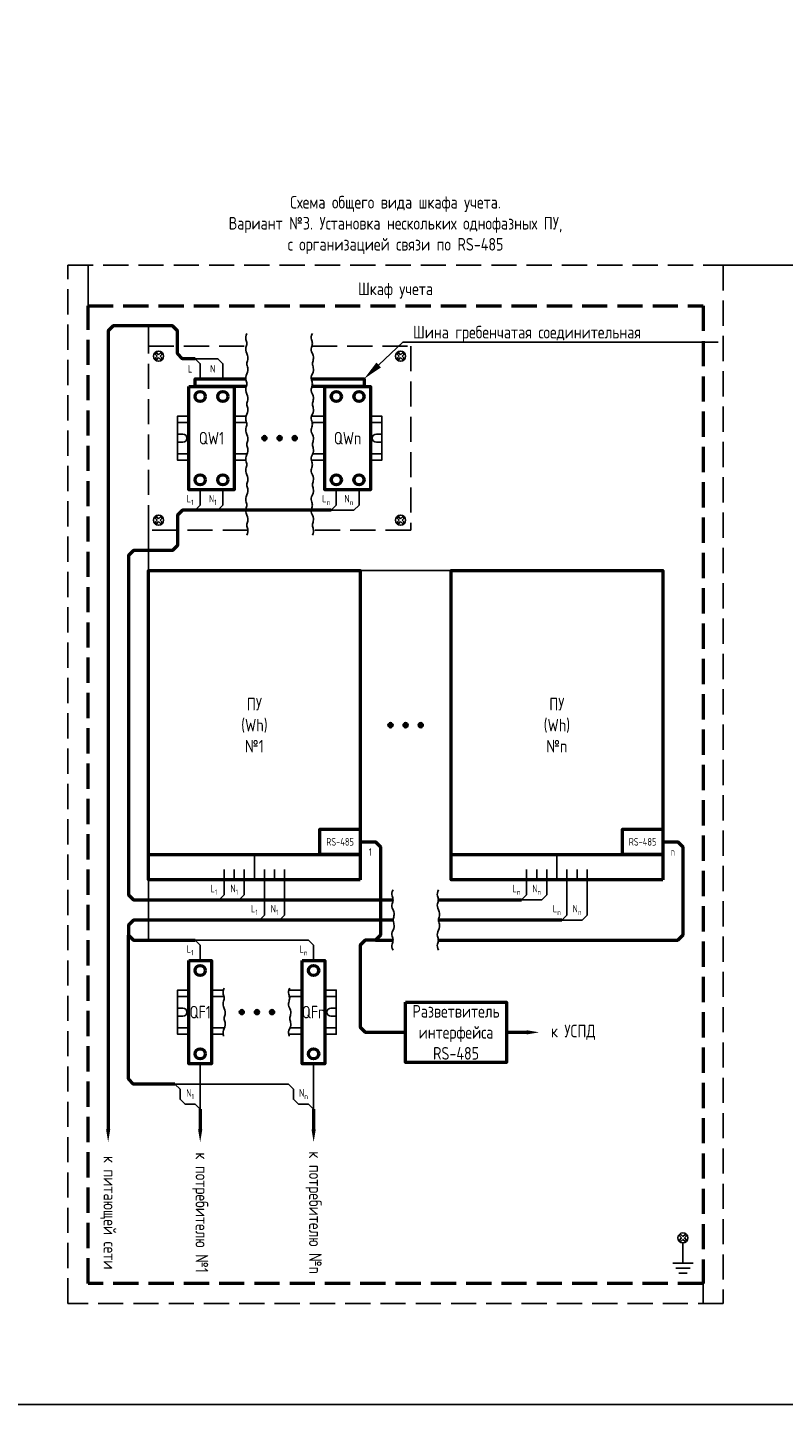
# Model space of a CAD drawing. Header units: millimetres. Extents: x -110 to 4101, y -10868 to 110.
# Tile 84 of 90: x 2886 to 3036, y -2610 to -2337. Entities that reach past the tile are written whole.
import ezdxf
from ezdxf import colors
from ezdxf.entities.mleader import LeaderData, LeaderLine
from ezdxf.math import Vec2, Vec3

# ---------------------------------------------------------------- set-up
doc = ezdxf.new("R2010")
doc.units = ezdxf.units.MM
doc.linetypes.add('GOST2.303 4', pattern=[7, 5, -2, 0])
doc.layers.add('01.Вспомогательный_слой', color=1, linetype='Continuous', plot=False)
doc.styles.add('ЭП', font='GOST.TTF')

msp = doc.modelspace()

# ---------------------------------------------------------------- hatches: boundary and pattern name
at = {"ltscale": 0.2}
h = msp.add_hatch(color=256, dxfattribs=at)
h.dxf.hatch_style = 1
edge = h.paths.add_edge_path()
edge.add_arc((2933, -2418.25), 0.5, 0, 360)
h = msp.add_hatch(color=256, dxfattribs=at)
h.dxf.hatch_style = 1
edge = h.paths.add_edge_path()
edge.add_arc((2936, -2418.25), 0.5, 0, 360)
h = msp.add_hatch(color=256, dxfattribs=at)
h.dxf.hatch_style = 1
edge = h.paths.add_edge_path()
edge.add_arc((2939, -2418.25), 0.5, 0, 360)
h = msp.add_hatch(color=256, dxfattribs=at)
h.dxf.hatch_style = 1
edge = h.paths.add_edge_path()
edge.add_arc((2958, -2475.125), 0.5, 0, 360)
h = msp.add_hatch(color=256, dxfattribs=at)
h.dxf.hatch_style = 1
edge = h.paths.add_edge_path()
edge.add_arc((2961, -2475.125), 0.5, 0, 360)
h = msp.add_hatch(color=256, dxfattribs=at)
h.dxf.hatch_style = 1
edge = h.paths.add_edge_path()
edge.add_arc((2964, -2475.125), 0.5, 0, 360)
h = msp.add_hatch(color=256, dxfattribs=at)
h.dxf.hatch_style = 1
edge = h.paths.add_edge_path()
edge.add_arc((2928.5, -2532), 0.5, 0, 360)
h = msp.add_hatch(color=256, dxfattribs=at)
h.dxf.hatch_style = 1
edge = h.paths.add_edge_path()
edge.add_arc((2931.5, -2532), 0.5, 0, 360)
h = msp.add_hatch(color=256, dxfattribs=at)
h.dxf.hatch_style = 1
edge = h.paths.add_edge_path()
edge.add_arc((2934.5, -2532), 0.5, 0, 360)

# ---------------------------------------------------------------- linework, layer by layer
at = {"linetype": 'GOST2.303 4', "lineweight": 50}
msp.add_lwpolyline([(2898, -2392), (3020, -2392), (3020, -2585.75), (2898, -2585.75)], close=True, dxfattribs=at)
at = {"lineweight": 50}
for points in [[(2919.25, -2402.5), (2916.75, -2402.5), (2915.75, -2401.5), (2915.75, -2397), (2914.75, -2396), (2903, -2396), (2902, -2397), (2902, -2405.5)], [(2902, -2405.5), (2902, -2555.25)], [(2929.395, -2408), (2919.25, -2408), (2919.25, -2406.5), (2929.288, -2406.5)], [(2942.288, -2406.5), (2952.75, -2406.5), (2952.75, -2408), (2942.395, -2408)], [(2946.25, -2432.5), (2919.25, -2432.5), (2916.75, -2432.5), (2915.75, -2433.5), (2915.75, -2439.5), (2914.75, -2440.5), (2907, -2440.5), (2906, -2441.5), (2906, -2508.75), (2907, -2509.75), (2958.5, -2509.75)], [(2952, -2498.25), (2955, -2498.25), (2956, -2499.25), (2956, -2516.75), (2955, -2517.75), (2955, -2517.75)], [(3012, -2498.25), (3015, -2498.25), (3016, -2499.25), (3016, -2516.75), (3015, -2517.75), (3015, -2517.75)], [(2910, -2500.75), (2952, -2500.75)], [(2970, -2500.75), (3012, -2500.75)], [(2967.5, -2509.75), (2984, -2509.75)], [(2958.5, -2513.75), (2907, -2513.75), (2906, -2514.75), (2906, -2516.75), (2907, -2517.75), (2919.25, -2517.75)], [(2992, -2513.75), (2967.5, -2513.75)], [(2915.25, -2546.25), (2907, -2546.25), (2906, -2545.25), (2906, -2516.75)], [(2955, -2517.75), (2953, -2517.75), (2952, -2518.75), (2952, -2535), (2953, -2536), (2961, -2536)], [(2955, -2517.75), (2958.5, -2517.75)], [(2967.5, -2517.75), (3015, -2517.75)], [(2981, -2536), (2985, -2536)], [(2920.25, -2551.25), (2920.25, -2555.25)], [(2942.75, -2551.25), (2942.75, -2555.25)]]:
    msp.add_lwpolyline(points, dxfattribs=at)
at = {"ltscale": 0.2}
for points in [[(2929.5, -2397.5), (2929.356, -2397.853), (2929.289, -2398.164), (2929.28, -2398.44), (2929.312, -2398.687), (2929.368, -2398.911), (2929.43, -2399.117), (2929.479, -2399.312), (2929.5, -2399.5), (2929.479, -2399.688), (2929.43, -2399.883), (2929.368, -2400.089), (2929.312, -2400.312), (2929.28, -2400.56), (2929.289, -2400.836), (2929.356, -2401.147), (2929.5, -2401.5)], [(2942.5, -2397.5), (2942.356, -2397.853), (2942.289, -2398.164), (2942.28, -2398.44), (2942.312, -2398.687), (2942.368, -2398.911), (2942.43, -2399.117), (2942.479, -2399.312), (2942.5, -2399.5), (2942.479, -2399.688), (2942.43, -2399.883), (2942.368, -2400.089), (2942.312, -2400.312), (2942.28, -2400.56), (2942.289, -2400.836), (2942.356, -2401.147), (2942.5, -2401.5)], [(2924.75, -2406.5), (2924.75, -2403.5), (2923.75, -2402.5), (2919.25, -2402.5)], [(2920.25, -2406.5), (2920.25, -2403.5), (2919.25, -2402.5), (2919.25, -2402.5)], [(2929.5, -2401.5), (2929.644, -2401.853), (2929.711, -2402.164), (2929.72, -2402.44), (2929.688, -2402.687), (2929.632, -2402.911), (2929.57, -2403.117), (2929.521, -2403.312), (2929.5, -2403.5), (2929.521, -2403.688), (2929.57, -2403.883), (2929.632, -2404.089), (2929.688, -2404.312), (2929.72, -2404.56), (2929.711, -2404.836), (2929.644, -2405.147), (2929.5, -2405.5)], [(2942.5, -2401.5), (2942.644, -2401.853), (2942.711, -2402.164), (2942.72, -2402.44), (2942.687, -2402.687), (2942.632, -2402.911), (2942.57, -2403.117), (2942.521, -2403.312), (2942.5, -2403.5), (2942.521, -2403.688), (2942.57, -2403.883), (2942.632, -2404.089), (2942.687, -2404.312), (2942.72, -2404.56), (2942.711, -2404.836), (2942.644, -2405.147), (2942.5, -2405.5)], [(2929.5, -2405.5), (2929.356, -2405.853), (2929.289, -2406.164), (2929.28, -2406.44), (2929.312, -2406.687), (2929.368, -2406.911), (2929.43, -2407.117), (2929.479, -2407.312), (2929.5, -2407.5), (2929.479, -2407.688), (2929.43, -2407.883), (2929.368, -2408.089), (2929.312, -2408.312), (2929.28, -2408.56), (2929.289, -2408.836), (2929.356, -2409.147), (2929.5, -2409.5)], [(2942.5, -2405.5), (2942.356, -2405.853), (2942.289, -2406.164), (2942.28, -2406.44), (2942.312, -2406.687), (2942.368, -2406.911), (2942.43, -2407.117), (2942.479, -2407.312), (2942.5, -2407.5), (2942.479, -2407.688), (2942.43, -2407.883), (2942.368, -2408.089), (2942.312, -2408.312), (2942.28, -2408.56), (2942.289, -2408.836), (2942.356, -2409.147), (2942.5, -2409.5)], [(2929.5, -2409.5), (2929.644, -2409.853), (2929.711, -2410.164), (2929.72, -2410.44), (2929.688, -2410.687), (2929.632, -2410.911), (2929.57, -2411.117), (2929.521, -2411.312), (2929.5, -2411.5), (2929.521, -2411.688), (2929.57, -2411.883), (2929.632, -2412.089), (2929.688, -2412.312), (2929.72, -2412.56), (2929.711, -2412.836), (2929.644, -2413.147), (2929.5, -2413.5)], [(2942.5, -2409.5), (2942.644, -2409.853), (2942.711, -2410.164), (2942.72, -2410.44), (2942.687, -2410.687), (2942.632, -2410.911), (2942.57, -2411.117), (2942.521, -2411.312), (2942.5, -2411.5), (2942.521, -2411.688), (2942.57, -2411.883), (2942.632, -2412.089), (2942.687, -2412.312), (2942.72, -2412.56), (2942.711, -2412.836), (2942.644, -2413.147), (2942.5, -2413.5)], [(2927, -2413.875), (2929.352, -2413.875)], [(2929.5, -2413.5), (2929.356, -2413.853), (2929.289, -2414.164), (2929.28, -2414.44), (2929.312, -2414.688), (2929.368, -2414.911), (2929.43, -2415.117), (2929.479, -2415.312), (2929.5, -2415.5), (2929.479, -2415.688), (2929.43, -2415.883), (2929.368, -2416.089), (2929.312, -2416.312), (2929.28, -2416.56), (2929.289, -2416.836), (2929.356, -2417.147), (2929.5, -2417.5)], [(2942.5, -2413.5), (2942.356, -2413.853), (2942.289, -2414.164), (2942.28, -2414.44), (2942.312, -2414.688), (2942.368, -2414.911), (2942.43, -2415.117), (2942.479, -2415.312), (2942.5, -2415.5), (2942.479, -2415.688), (2942.43, -2415.883), (2942.368, -2416.089), (2942.312, -2416.312), (2942.28, -2416.56), (2942.289, -2416.836), (2942.356, -2417.147), (2942.5, -2417.5)], [(2942.352, -2413.875), (2945, -2413.875)], [(2927, -2415.125), (2929.432, -2415.125)], [(2929.5, -2417.5), (2929.644, -2417.853), (2929.711, -2418.164), (2929.72, -2418.44), (2929.688, -2418.688), (2929.632, -2418.911), (2929.57, -2419.117), (2929.521, -2419.312), (2929.5, -2419.5), (2929.521, -2419.688), (2929.57, -2419.883), (2929.632, -2420.089), (2929.688, -2420.312), (2929.72, -2420.56), (2929.711, -2420.836), (2929.644, -2421.147), (2929.5, -2421.5)], [(2942.432, -2415.125), (2945, -2415.125)], [(2942.5, -2417.5), (2942.644, -2417.853), (2942.711, -2418.164), (2942.72, -2418.44), (2942.687, -2418.688), (2942.632, -2418.911), (2942.57, -2419.117), (2942.521, -2419.312), (2942.5, -2419.5), (2942.521, -2419.688), (2942.57, -2419.883), (2942.632, -2420.089), (2942.687, -2420.312), (2942.72, -2420.56), (2942.711, -2420.836), (2942.644, -2421.147), (2942.5, -2421.5)], [(2927, -2421.375), (2929.551, -2421.375)], [(2927, -2422.625), (2929.304, -2422.625)], [(2929.5, -2421.5), (2929.356, -2421.853), (2929.289, -2422.164), (2929.28, -2422.44), (2929.312, -2422.688), (2929.368, -2422.911), (2929.43, -2423.117), (2929.479, -2423.312), (2929.5, -2423.5), (2929.479, -2423.688), (2929.43, -2423.883), (2929.368, -2424.089), (2929.312, -2424.312), (2929.28, -2424.56), (2929.289, -2424.836), (2929.356, -2425.147), (2929.5, -2425.5)], [(2942.5, -2421.5), (2942.356, -2421.853), (2942.289, -2422.164), (2942.28, -2422.44), (2942.312, -2422.688), (2942.368, -2422.911), (2942.43, -2423.117), (2942.479, -2423.312), (2942.5, -2423.5), (2942.479, -2423.688), (2942.43, -2423.883), (2942.368, -2424.089), (2942.312, -2424.312), (2942.28, -2424.56), (2942.289, -2424.836), (2942.356, -2425.147), (2942.5, -2425.5)], [(2942.304, -2422.625), (2945, -2422.625)], [(2942.551, -2421.375), (2945, -2421.375)], [(2929.5, -2425.5), (2929.644, -2425.853), (2929.711, -2426.164), (2929.72, -2426.44), (2929.688, -2426.688), (2929.632, -2426.911), (2929.57, -2427.117), (2929.521, -2427.312), (2929.5, -2427.5), (2929.521, -2427.688), (2929.57, -2427.883), (2929.632, -2428.089), (2929.688, -2428.313), (2929.72, -2428.56), (2929.711, -2428.836), (2929.644, -2429.147), (2929.5, -2429.5)], [(2942.5, -2425.5), (2942.644, -2425.853), (2942.711, -2426.164), (2942.72, -2426.44), (2942.687, -2426.688), (2942.632, -2426.911), (2942.57, -2427.117), (2942.521, -2427.312), (2942.5, -2427.5), (2942.521, -2427.688), (2942.57, -2427.883), (2942.632, -2428.089), (2942.687, -2428.313), (2942.72, -2428.56), (2942.711, -2428.836), (2942.644, -2429.147), (2942.5, -2429.5)], [(2924.75, -2428.5), (2924.75, -2431.5), (2923.75, -2432.5), (2919.25, -2432.5)], [(2920.25, -2428.5), (2920.25, -2431.5), (2919.25, -2432.5), (2919.25, -2432.5)], [(2951.75, -2428.5), (2951.75, -2431.5), (2950.75, -2432.5), (2946.25, -2432.5)], [(2947.25, -2428.5), (2947.25, -2431.5), (2946.25, -2432.5), (2946.25, -2432.5)], [(2929.5, -2429.5), (2929.356, -2429.853), (2929.289, -2430.164), (2929.28, -2430.44), (2929.312, -2430.688), (2929.368, -2430.911), (2929.43, -2431.117), (2929.479, -2431.312), (2929.5, -2431.5), (2929.479, -2431.688), (2929.43, -2431.883), (2929.368, -2432.089), (2929.312, -2432.313), (2929.28, -2432.56), (2929.289, -2432.836), (2929.356, -2433.147), (2929.5, -2433.5)], [(2942.5, -2429.5), (2942.356, -2429.853), (2942.289, -2430.164), (2942.28, -2430.44), (2942.312, -2430.688), (2942.368, -2430.911), (2942.43, -2431.117), (2942.479, -2431.312), (2942.5, -2431.5), (2942.479, -2431.688), (2942.43, -2431.883), (2942.368, -2432.089), (2942.312, -2432.313), (2942.28, -2432.56), (2942.289, -2432.836), (2942.356, -2433.147), (2942.5, -2433.5)], [(2929.5, -2433.5), (2929.644, -2433.853), (2929.711, -2434.164), (2929.72, -2434.44), (2929.688, -2434.688), (2929.632, -2434.911), (2929.57, -2435.117), (2929.521, -2435.312), (2929.5, -2435.5), (2929.521, -2435.688), (2929.57, -2435.883), (2929.632, -2436.089), (2929.688, -2436.313), (2929.72, -2436.56), (2929.711, -2436.836), (2929.644, -2437.147), (2929.5, -2437.5)], [(2942.5, -2433.5), (2942.644, -2433.853), (2942.711, -2434.164), (2942.72, -2434.44), (2942.687, -2434.688), (2942.632, -2434.911), (2942.57, -2435.117), (2942.521, -2435.312), (2942.5, -2435.5), (2942.521, -2435.688), (2942.57, -2435.883), (2942.632, -2436.089), (2942.687, -2436.313), (2942.72, -2436.56), (2942.711, -2436.836), (2942.644, -2437.147), (2942.5, -2437.5)], [(2925, -2505.75), (2925, -2508.75), (2924, -2509.75), (2924, -2509.75)], [(2929, -2505.75), (2929, -2508.75), (2928, -2509.75), (2928, -2509.75)], [(2933, -2505.75), (2933, -2512.75), (2932, -2513.75), (2932, -2513.75)], [(2937, -2505.75), (2937, -2512.75), (2936, -2513.75), (2936, -2513.75)], [(2985, -2505.75), (2985, -2508.75), (2984, -2509.75), (2984, -2509.75)], [(2989, -2505.75), (2989, -2508.75), (2988, -2509.75), (2988, -2509.75)], [(2993, -2505.75), (2993, -2512.75), (2992, -2513.75), (2992, -2513.75)], [(2997, -2505.75), (2997, -2512.75), (2996, -2513.75), (2996, -2513.75)], [(2958.5, -2507.75), (2958.356, -2508.103), (2958.289, -2508.414), (2958.28, -2508.69), (2958.312, -2508.938), (2958.368, -2509.161), (2958.43, -2509.367), (2958.479, -2509.562), (2958.5, -2509.75), (2958.479, -2509.938), (2958.43, -2510.133), (2958.368, -2510.339), (2958.312, -2510.563), (2958.28, -2510.81), (2958.289, -2511.086), (2958.356, -2511.397), (2958.5, -2511.75)], [(2967.5, -2507.75), (2967.356, -2508.103), (2967.289, -2508.414), (2967.28, -2508.69), (2967.312, -2508.938), (2967.368, -2509.161), (2967.43, -2509.367), (2967.479, -2509.562), (2967.5, -2509.75), (2967.479, -2509.938), (2967.43, -2510.133), (2967.368, -2510.339), (2967.312, -2510.563), (2967.28, -2510.81), (2967.289, -2511.086), (2967.356, -2511.397), (2967.5, -2511.75)], [(2984, -2509.75), (2988, -2509.75)], [(2958.5, -2511.75), (2958.644, -2512.103), (2958.711, -2512.414), (2958.72, -2512.69), (2958.687, -2512.938), (2958.632, -2513.161), (2958.57, -2513.367), (2958.521, -2513.562), (2958.5, -2513.75), (2958.521, -2513.938), (2958.57, -2514.133), (2958.632, -2514.339), (2958.687, -2514.563), (2958.72, -2514.81), (2958.711, -2515.086), (2958.644, -2515.397), (2958.5, -2515.75)], [(2967.5, -2511.75), (2967.644, -2512.103), (2967.711, -2512.414), (2967.72, -2512.69), (2967.688, -2512.938), (2967.632, -2513.161), (2967.57, -2513.367), (2967.521, -2513.562), (2967.5, -2513.75), (2967.521, -2513.938), (2967.57, -2514.133), (2967.632, -2514.339), (2967.688, -2514.563), (2967.72, -2514.81), (2967.711, -2515.086), (2967.644, -2515.397), (2967.5, -2515.75)], [(2958.5, -2515.75), (2958.356, -2516.103), (2958.289, -2516.414), (2958.28, -2516.69), (2958.312, -2516.938), (2958.368, -2517.161), (2958.43, -2517.367), (2958.479, -2517.562), (2958.5, -2517.75), (2958.479, -2517.938), (2958.43, -2518.133), (2958.368, -2518.339), (2958.312, -2518.563), (2958.28, -2518.81), (2958.289, -2519.086), (2958.356, -2519.397), (2958.5, -2519.75)], [(2967.5, -2515.75), (2967.356, -2516.103), (2967.289, -2516.414), (2967.28, -2516.69), (2967.312, -2516.938), (2967.368, -2517.161), (2967.43, -2517.367), (2967.479, -2517.562), (2967.5, -2517.75), (2967.479, -2517.938), (2967.43, -2518.133), (2967.368, -2518.339), (2967.312, -2518.563), (2967.28, -2518.81), (2967.289, -2519.086), (2967.356, -2519.397), (2967.5, -2519.75)], [(2992, -2513.75), (2996, -2513.75)], [(2920.25, -2521.75), (2920.25, -2518.75), (2919.25, -2517.75), (2919.25, -2517.75)], [(2941.75, -2517.75), (2919.25, -2517.75)], [(2942.75, -2521.75), (2942.75, -2518.75), (2941.75, -2517.75), (2941.75, -2517.75)], [(2922.5, -2527.625), (2924.852, -2527.625)], [(2922.5, -2528.875), (2924.932, -2528.875)], [(2925, -2527.25), (2924.856, -2527.603), (2924.789, -2527.914), (2924.78, -2528.19), (2924.812, -2528.438), (2924.868, -2528.661), (2924.93, -2528.867), (2924.979, -2529.062), (2925, -2529.25), (2924.979, -2529.438), (2924.93, -2529.633), (2924.868, -2529.839), (2924.812, -2530.063), (2924.78, -2530.31), (2924.789, -2530.586), (2924.856, -2530.897), (2925, -2531.25)], [(2938, -2527.25), (2937.856, -2527.603), (2937.789, -2527.914), (2937.78, -2528.19), (2937.812, -2528.438), (2937.868, -2528.661), (2937.93, -2528.867), (2937.979, -2529.062), (2938, -2529.25), (2937.979, -2529.438), (2937.93, -2529.633), (2937.868, -2529.839), (2937.812, -2530.063), (2937.78, -2530.31), (2937.789, -2530.586), (2937.856, -2530.897), (2938, -2531.25)], [(2937.852, -2527.625), (2940.5, -2527.625)], [(2937.932, -2528.875), (2940.5, -2528.875)], [(2925, -2531.25), (2925.144, -2531.603), (2925.211, -2531.914), (2925.22, -2532.19), (2925.187, -2532.438), (2925.132, -2532.661), (2925.07, -2532.867), (2925.021, -2533.062), (2925, -2533.25), (2925.021, -2533.438), (2925.07, -2533.633), (2925.132, -2533.839), (2925.187, -2534.063), (2925.22, -2534.31), (2925.211, -2534.586), (2925.144, -2534.897), (2925, -2535.25)], [(2938, -2531.25), (2938.144, -2531.603), (2938.211, -2531.914), (2938.22, -2532.19), (2938.187, -2532.438), (2938.132, -2532.661), (2938.07, -2532.867), (2938.021, -2533.062), (2938, -2533.25), (2938.021, -2533.438), (2938.07, -2533.633), (2938.132, -2533.839), (2938.187, -2534.063), (2938.22, -2534.31), (2938.211, -2534.586), (2938.144, -2534.897), (2938, -2535.25)], [(2922.5, -2535.125), (2925.051, -2535.125)], [(2922.5, -2536.375), (2924.804, -2536.375)], [(2925, -2535.25), (2924.856, -2535.603), (2924.789, -2535.914), (2924.78, -2536.19), (2924.812, -2536.438), (2924.868, -2536.661), (2924.895, -2536.75)], [(2938, -2535.25), (2937.856, -2535.603), (2937.789, -2535.914), (2937.78, -2536.19), (2937.812, -2536.438), (2937.868, -2536.661), (2937.895, -2536.75)], [(2937.804, -2536.375), (2940.5, -2536.375)], [(2938.051, -2535.125), (2940.5, -2535.125)], [(2920.25, -2542.25), (2920.25, -2551.25)], [(2942.75, -2542.25), (2942.75, -2551.25)], [(2920.25, -2551.25), (2920.25, -2551.25), (2919.25, -2550.25), (2917.25, -2550.25), (2916.25, -2549.25), (2916.25, -2547.25), (2915.25, -2546.25), (2915.25, -2546.25)], [(2937.75, -2546.25), (2915.25, -2546.25)], [(2942.75, -2551.25), (2942.75, -2551.25), (2941.75, -2550.25), (2939.75, -2550.25), (2938.75, -2549.25), (2938.75, -2547.25), (2937.75, -2546.25), (2937.75, -2546.25)]]:
    msp.add_lwpolyline(points, dxfattribs=at)
at = {"linetype": 'GOST2.303 4'}
for points in [[(2929.712, -2436.5), (2910, -2436.5), (2910, -2400), (2929.395, -2400)], [(2942.395, -2400), (2962, -2400), (2962, -2436.5), (2942.712, -2436.5)]]:
    msp.add_lwpolyline(points, dxfattribs=at)
for points in [[(2911.717, -2402), (2911.293, -2401.576), (2911.576, -2401.293), (2912, -2401.717)], [(2912, -2401.717), (2912.424, -2401.293), (2912.707, -2401.576), (2912.283, -2402)], [(2960, -2401.717), (2959.576, -2401.293), (2959.293, -2401.576), (2959.717, -2402)], [(2960.283, -2402), (2960.707, -2401.576), (2960.424, -2401.293), (2960, -2401.717)], [(2912, -2402.283), (2911.576, -2402.707), (2911.293, -2402.424), (2911.717, -2402)], [(2912.283, -2402), (2912.707, -2402.424), (2912.424, -2402.707), (2912, -2402.283)], [(2959.717, -2402), (2959.293, -2402.424), (2959.576, -2402.707), (2960, -2402.283)], [(2960, -2402.283), (2960.424, -2402.707), (2960.707, -2402.424), (2960.283, -2402)], [(2918, -2413.875), (2915.75, -2413.875), (2915.75, -2422.625), (2918, -2422.625)], [(2954, -2413.875), (2956.25, -2413.875), (2956.25, -2422.625), (2954, -2422.625)], [(2918, -2415.125), (2915.75, -2415.125), (2915.75, -2421.375), (2918, -2421.375)], [(2916.812, -2417.438), (2915.75, -2417.438)], [(2954, -2415.125), (2956.25, -2415.125), (2956.25, -2421.375), (2954, -2421.375)], [(2955.188, -2417.438), (2956.25, -2417.438)], [(2916.812, -2419.063), (2915.75, -2419.063)], [(2955.188, -2419.063), (2956.25, -2419.063)], [(2912, -2434.217), (2911.576, -2433.793), (2911.293, -2434.076), (2911.717, -2434.5)], [(2912.283, -2434.5), (2912.707, -2434.076), (2912.424, -2433.793), (2912, -2434.217)], [(2959.717, -2434.5), (2959.293, -2434.076), (2959.576, -2433.793), (2960, -2434.217)], [(2960, -2434.217), (2960.424, -2433.793), (2960.707, -2434.076), (2960.283, -2434.5)], [(2911.717, -2434.5), (2911.293, -2434.924), (2911.576, -2435.207), (2912, -2434.783)], [(2912, -2434.783), (2912.424, -2435.207), (2912.707, -2434.924), (2912.283, -2434.5)], [(2960, -2434.783), (2959.576, -2435.207), (2959.293, -2434.924), (2959.717, -2434.5)], [(2960.283, -2434.5), (2960.707, -2434.924), (2960.424, -2435.207), (2960, -2434.783)], [(2910, -2500.75), (2910, -2505.75)], [(2970, -2500.75), (2970, -2505.75)], [(2918, -2527.625), (2915.75, -2527.625), (2915.75, -2536.375), (2918, -2536.375)], [(2918, -2528.875), (2915.75, -2528.875), (2915.75, -2535.125), (2918, -2535.125)], [(2945, -2527.625), (2947.25, -2527.625), (2947.25, -2536.375), (2945, -2536.375)], [(2945, -2528.875), (2947.25, -2528.875), (2947.25, -2535.125), (2945, -2535.125)], [(2916.812, -2531.188), (2915.75, -2531.188)], [(2946.187, -2531.188), (2947.25, -2531.188)], [(2916.812, -2532.813), (2915.75, -2532.813)], [(2946.187, -2532.813), (2947.25, -2532.813)], [(3016, -2576.467), (3015.576, -2576.043), (3015.293, -2576.326), (3015.717, -2576.75)], [(3015.717, -2576.75), (3015.293, -2577.174), (3015.576, -2577.457), (3016, -2577.033)], [(3016.283, -2576.75), (3016.707, -2576.326), (3016.424, -2576.043), (3016, -2576.467)], [(3016, -2577.033), (3016.424, -2577.457), (3016.707, -2577.174), (3016.283, -2576.75)]]:
    msp.add_lwpolyline(points)
at = {"lineweight": 50}
for points in [[(2918, -2408), (2927, -2408), (2927, -2428.5), (2918, -2428.5)], [(2945, -2408), (2954, -2408), (2954, -2428.5), (2945, -2428.5)], [(2952, -2505.75), (2910, -2505.75), (2910, -2444.5), (2952, -2444.5)], [(3012, -2505.75), (2970, -2505.75), (2970, -2444.5), (3012, -2444.5)], [(2952, -2500.75), (2944, -2500.75), (2944, -2495.75), (2952, -2495.75)], [(3012, -2500.75), (3004, -2500.75), (3004, -2495.75), (3012, -2495.75)], [(2918, -2521.75), (2922.5, -2521.75), (2922.5, -2542.25), (2918, -2542.25)], [(2940.5, -2521.75), (2945, -2521.75), (2945, -2542.25), (2940.5, -2542.25)]]:
    msp.add_lwpolyline(points, close=True, dxfattribs=at)
at = {"lineweight": 50, "ltscale": 2}
msp.add_lwpolyline([(2961, -2530), (2981, -2530), (2981, -2542), (2961, -2542)], close=True, dxfattribs=at)
at = {"ltscale": 2}
for points in [[(3016, -2577.75), (3016, -2577.75), (3016, -2581.75)], [(3014, -2581.75), (3018, -2581.75)], [(3014.577, -2582.75), (3017.423, -2582.75)], [(3015.155, -2583.75), (3016.845, -2583.75)]]:
    msp.add_lwpolyline(points, dxfattribs=at)
for centre in [(2912, -2402), (2960, -2402), (2912, -2434.5), (2960, -2434.5), (3016, -2576.75)]:
    msp.add_circle(centre, 1)
at = {"lineweight": 50}
for centre in [(2920.25, -2410), (2924.75, -2410), (2947.25, -2410), (2951.75, -2410), (2920.25, -2426.5), (2924.75, -2426.5), (2947.25, -2426.5), (2951.75, -2426.5), (2920.25, -2523.75), (2942.75, -2523.75), (2920.25, -2540.25), (2942.75, -2540.25)]:
    msp.add_circle(centre, 1, dxfattribs=at)
at = {"ltscale": 0.2}
for centre in [(2933, -2418.25), (2936, -2418.25), (2939, -2418.25), (2958, -2475.125), (2961, -2475.125), (2964, -2475.125), (2928.5, -2532), (2931.5, -2532), (2934.5, -2532)]:
    msp.add_circle(centre, 0.5, dxfattribs=at)
for centre, start, end in [((2916.812, -2418.25), 270, 90), ((2955.188, -2418.25), 90, 270), ((2916.812, -2532), 270, 90), ((2946.187, -2532), 90, 270)]:
    msp.add_arc(centre, 0.812, start, end)
for points in [[(2985, -2535.583), (2985, -2536.417), (2987.5, -2536)], [(2902.417, -2555.25), (2901.583, -2555.25), (2902, -2557.75)], [(2920.667, -2555.25), (2919.833, -2555.25), (2920.25, -2557.75)], [(2943.167, -2555.25), (2942.333, -2555.25), (2942.75, -2557.75)]]:
    msp.add_solid(points)
at = {"layer": '01.Вспомогательный_слой', "ltscale": 0.2}
msp.add_lwpolyline([(2481.5, -2609.75), (4101.5, -2609.75), (4101.5, -2064), (2481.5, -2064)], close=True, dxfattribs=at)
for points in [[(2898, -2392), (2898, -2384), (2894, -2384)], [(3024, -2384), (3040, -2384)], [(2910, -2400), (2910, -2396)], [(2910, -2436.5), (2910, -2444.5)], [(2952, -2444.5), (2970, -2444.5)], [(2927, -2505.75), (2925, -2505.75), (2925, -2503.75)], [(2929, -2505.75), (2927, -2505.75), (2927, -2503.75)], [(2931, -2505.75), (2929, -2505.75), (2929, -2503.75)], [(2931, -2505.75), (2933, -2505.75), (2933, -2503.75)], [(2933, -2505.75), (2935, -2505.75), (2935, -2503.75)], [(2935, -2505.75), (2937, -2505.75), (2937, -2503.75)], [(2987, -2505.75), (2985, -2505.75), (2985, -2503.75)], [(2989, -2505.75), (2987, -2505.75), (2987, -2503.75)], [(2991, -2505.75), (2989, -2505.75), (2989, -2503.75)], [(2991, -2505.75), (2993, -2505.75), (2993, -2503.75)], [(2993, -2505.75), (2995, -2505.75), (2995, -2503.75)], [(2995, -2505.75), (2997, -2505.75), (2997, -2503.75)], [(2910, -2517.75), (2910, -2505.75)], [(2928.75, -2505.75), (2933.25, -2505.75)], [(2933.296, -2505.75), (2937.796, -2505.75)], [(2988.75, -2505.75), (2993.25, -2505.75)], [(2993.296, -2505.75), (2997.796, -2505.75)], [(3020, -2585.75), (3020, -2589.75), (3024, -2589.75)]]:
    msp.add_lwpolyline(points, dxfattribs=at)
at = {"layer": '01.Вспомогательный_слой', "linetype": 'GOST2.303 4'}
msp.add_lwpolyline([(2894, -2384), (3024, -2384), (3024, -2589.75), (2894, -2589.75)], close=True, dxfattribs=at)
at = {"layer": '01.Вспомогательный_слой'}
for points in [[(2931, -2505.75), (2931, -2500.75)], [(2991, -2505.75), (2991, -2500.75)]]:
    msp.add_lwpolyline(points, dxfattribs=at)

# ---------------------------------------------------------------- texts
at = {"attachment_point": 5, "style": 'ЭП'}
for s, insert, char_height, width in [('Схема общего вида шкафа учета. ^JВариант №3. Установка нескольких однофазных ПУ, ^Jс организацией связи по RS-485', (2959, -2376), 2.5, 130), ('Шкаф учета', (2959, -2389), 2.5, 122), ('L', (2918.25, -2404.5), 1.5, 4), ('N', (2922.75, -2404.5), 1.5, 4), ('QW1', (2922.5, -2418.25), 2.5, 9), ('QWn', (2949.5, -2418.25), 2.5, 9), ('\\A1;L{\\H0.7x;\\S^ 1;}', (2918.25, -2430.5), 1.5, 4), ('\\A1;N{\\H0.7x;\\S^ 1;}', (2922.75, -2430.5), 1.5, 4), ('\\A1;L{\\H0.7x;\\S^ n;}', (2945.25, -2430.5), 1.5, 4), ('\\A1;N{\\H0.7x;\\S^ n;}', (2949.75, -2430.5), 1.5, 4), ('ПУ \\P(Wh)\\P№1', (2931, -2475.125), 2.5, 42), ('ПУ \\P(Wh)\\P№n', (2991, -2475.125), 2.5, 42), ('RS-485', (2948, -2498.25), 1.5, 8), ('1', (2954, -2500.25), 1.5, 4), ('RS-485', (3008, -2498.25), 1.5, 8), ('n', (3014, -2500.25), 1.5, 4), ('\\A1;L{\\H0.7x;\\S^ 1;}', (2923, -2507.75), 1.5, 4), ('\\A1;N{\\H0.7x;\\S^ 1;}', (2927, -2507.75), 1.5, 4), ('\\A1;L{\\H0.7x;\\S^ n;}', (2983, -2507.75), 1.5, 4), ('\\A1;N{\\H0.7x;\\S^ n;}', (2987, -2507.75), 1.5, 4), ('\\A1;L{\\H0.7x;\\S^ 1;}', (2931, -2511.75), 1.5, 4), ('\\A1;N{\\H0.7x;\\S^ 1;}', (2935, -2511.75), 1.5, 4), ('\\A1;L{\\H0.7x;\\S^ n;}', (2991, -2511.75), 1.5, 4), ('\\A1;N{\\H0.7x;\\S^ n;}', (2995, -2511.75), 1.5, 4), ('\\A1;L{\\H0.7x;\\S^ 1;}', (2918.25, -2519.75), 1.5, 4), ('\\A1;L{\\H0.7x;\\S^ n;}', (2940.75, -2519.75), 1.5, 4), ('QF1', (2920.25, -2532), 2.5, 4.5), ('QFn', (2942.75, -2532), 2.5, 4.5), ('{\\C0;Разветвитель интерфейса \\PRS-485}', (2971, -2536), 2.5, 20), ('к УСПД', (2994.25, -2536), 2.5, 13.5), ('\\A1;N{\\H0.7x;\\S^ 1;}', (2918.25, -2548.25), 1.5, 4), ('\\A1;N{\\H0.7x;\\S^ n;}', (2940.75, -2548.25), 1.5, 4)]:
    msp.add_mtext(s, dxfattribs=dict(at, insert=insert, char_height=char_height, width=width))
at = {"char_height": 2.5, "width": 25.5, "attachment_point": 5, "rotation": 270, "style": 'ЭП'}
for s, insert in [('к потребителю №1', (2920.25, -2571.75)), ('к потребителю №n', (2942.75, -2571.75)), ('к питающей сети', (2902, -2571.75))]:
    msp.add_mtext(s, dxfattribs=dict(at, insert=insert))

# ---------------------------------------------------------------- leaders
ml = msp.add_multileader_mtext('Standard')
ml.set_content('{\\C256;Шина гребенчатая соединительная}', color=250, style='ЭП')
ml.set_leader_properties()
ml.build(insert=Vec2(0, 0))
ml.multileader.update_dxf_attribs({"text_left_attachment_type": 5, "text_right_attachment_type": 5, "dogleg_length": 0})
ctx = ml.context
ctx.base_point, ctx.char_height, ctx.plane_origin = Vec3(2960.461, -2399.207), 2.5, Vec3(2965.909, -2397.48)
ctx.left_attachment, ctx.right_attachment = 5, 5
notes = []
notes.append((ctx, [(0, (1, 1, 0), (2960.461, -2399.207), (1, 0), 0, [(0, [(2952.75, -2406.5)], 0, [])])]))
ctx.mtext.insert, ctx.mtext.flow_direction = Vec3(2962.461, -2395.995), 5
for ctx, leaders in notes:
    for number, flags, end, landing, length, lines in leaders:
        leader = LeaderData()
        leader.index, (leader.has_last_leader_line, leader.has_dogleg_vector, leader.attachment_direction) = number, flags
        leader.last_leader_point, leader.dogleg_vector, leader.dogleg_length = Vec3(end), Vec3(landing), length
        for number, points, colour, breaks in lines:
            line = LeaderLine()
            line.index, line.vertices, line.color, line.breaks = number, Vec3.list(points), colors.encode_raw_color(colour), breaks
            leader.lines.append(line)
        ctx.leaders.append(leader)

doc.saveas('drawing.dxf')
